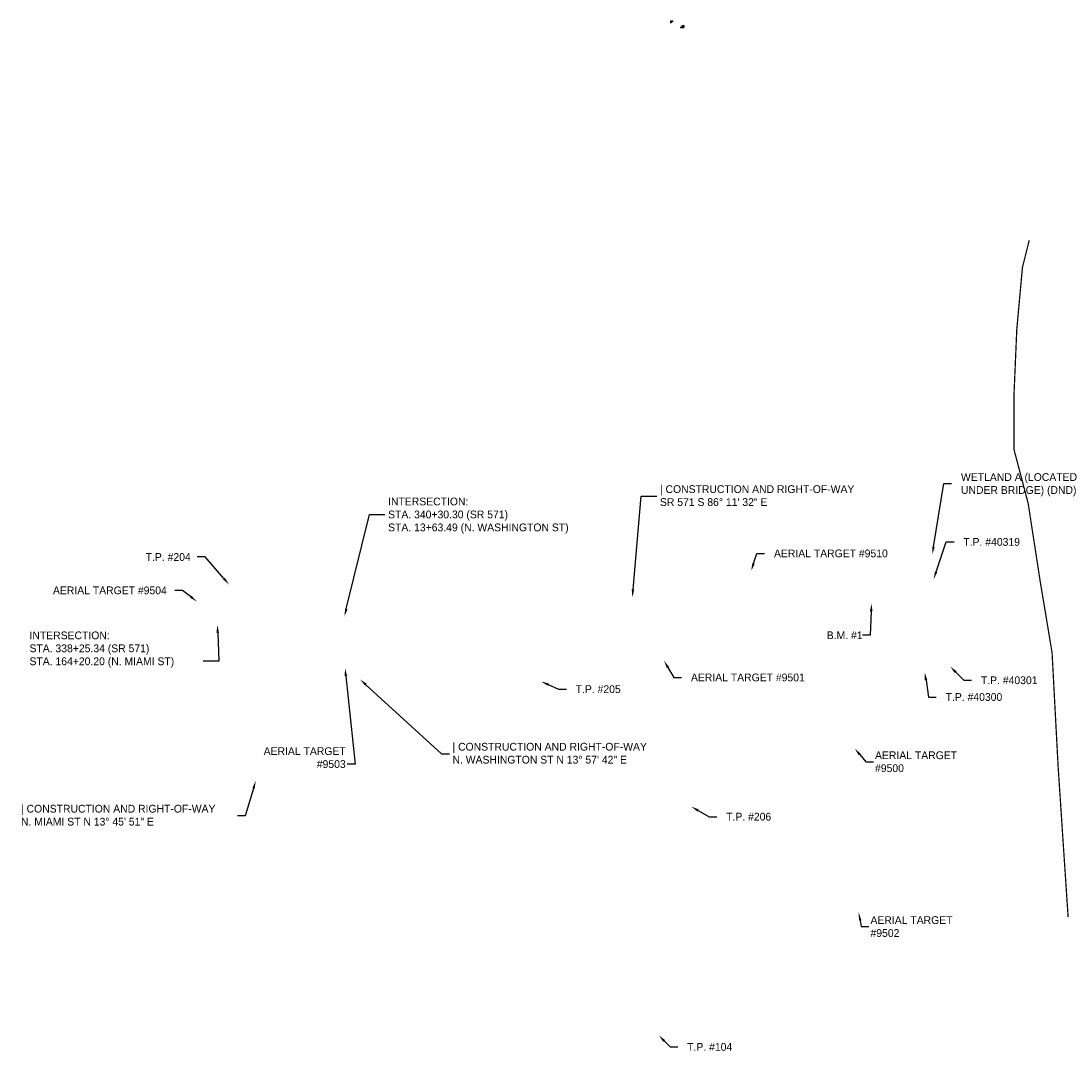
# Model space of a CAD drawing. Header units: feet. Extents: x 1455720 to 1471201, y 719875 to 721556.
# Tile 1 of 4: x 1455720 to 1457409, y 719875 to 721556. Entities that reach past the tile are written whole.
import ezdxf
from ezdxf import colors
from ezdxf.entities.mleader import LeaderData, LeaderLine
from ezdxf.math import Vec2, Vec3

# ---------------------------------------------------------------- set-up
doc = ezdxf.new("R2010")
doc.units = ezdxf.units.FT
doc.header["$MEASUREMENT"] = 0
doc.layers.add('P-Pavement', color=6, linetype='Continuous')
doc.layers.add('SH_Data', color=7, linetype='Continuous')
doc.styles.add('Slanted-Normal', font='font31.shx', dxfattribs={"height": 0.14})

msp = doc.modelspace()

# ---------------------------------------------------------------- linework, layer by layer
at = {"layer": 'P-Pavement', "color": 5, "linetype": 'Continuous', "ltscale": 100, "const_width": 2}
msp.add_lwpolyline([(1457404, 720114.5), (1457387.9, 720356.6), (1457378.2, 720539.7), (1457359, 720655.3), (1457339.7, 720780.3), (1457316.8, 720867.2), (1457316.8, 720951.2), (1457321.4, 721059.3), (1457330.5, 721159.5), (1457341.5, 721203.5)], dxfattribs=at)
at = {"layer": 'SH_Data'}
for points in [[(1456765.3, 721552.8), (1456765.3, 721556.1)], [(1456765.3, 721556.1), (1456767.6, 721556.1), (1456767.8, 721555.9), (1456767.6, 721555.7), (1456765.3, 721555.7)], [(1456765.3, 721555.4), (1456767.6, 721555.4), (1456767.8, 721555.2), (1456767.6, 721555), (1456765.3, 721555)], [(1456765.3, 721554.4), (1456766.5, 721554.4), (1456766.7, 721554.5), (1456766.5, 721554.7), (1456765.3, 721554.7)], [(1456780.4, 721546.1), (1456785.5, 721546.1)], [(1456780.6, 721545.8), (1456785.9, 721545.8)], [(1456785.5, 721547.4), (1456783.2, 721547.4), (1456783, 721547.6), (1456783.2, 721547.8), (1456785.5, 721547.8)], [(1456785.9, 721548.2), (1456783.6, 721548.2), (1456783.4, 721548.4), (1456783.6, 721548.7), (1456785.9, 721548.7)], [(1456785.5, 721546.8), (1456784.3, 721546.8), (1456784.1, 721547), (1456784.3, 721547.1), (1456785.5, 721547.1)], [(1456785.5, 721547.8), (1456785.5, 721546.1)], [(1456785.9, 721548.7), (1456785.9, 721545.8)]]:
    msp.add_lwpolyline(points, dxfattribs=at)

# ---------------------------------------------------------------- texts
at = {"layer": 'SH_Data', "char_height": 0.125, "width": 3.5, "attachment_point": 5, "style": 'Slanted-Normal'}
for s, insert in [('E210154', (1456766, 721554.5)), ('BEGIN PROJECT:', (1456766.5, 721556)), ('STA. 23+00.00', (1456766.5, 721555.8)), ('STA. 23+00.00', (1456766.5, 721555.1)), ('BEGIN WORK:', (1456766.5, 721555.3)), ('END PROJECT:', (1456784.3, 721547.7)), ('STA. 66+53.85', (1456784.3, 721547.5)), ('STA. 66+70.40', (1456784.7, 721548.3)), ('END WORK:', (1456784.7, 721548.5)), ('E210154', (1456784.8, 721547))]:
    msp.add_mtext(s, dxfattribs=dict(at, insert=insert))

# ---------------------------------------------------------------- leaders
ml = msp.add_multileader_mtext('Standard')
ml.set_content('\\pxi-3,l4,t4;WETLAND A (LOCATED \\PUNDER BRIDGE) (DND)', color=256, style='Slanted-Normal')
ml.set_leader_properties()
ml.build(insert=Vec2(0, 0))
ml.multileader.update_dxf_attribs({"text_left_attachment_type": 2, "text_right_attachment_type": 2, "dogleg_length": 0.125, "arrow_head_size": 12.5, "scale": 100})
ctx = ml.context
ctx.base_point, ctx.scale, ctx.char_height, ctx.arrow_head_size, ctx.landing_gap_size, ctx.plane_origin = Vec3(1457216.7, 720812.1, 801.1), 100, 12.5, 12.5, 2.5, Vec3(1457290, 720565.3, 801.1)
ctx.left_attachment, ctx.right_attachment = 2, 2
notes = []
notes.append((ctx, [(1, (1, 1, 0), (1457204.2, 720812.1, 801.1), (1, 0), 12.5, [(0, [(1457185.4, 720697.7, 801.1)], 0, [])])]))
ctx.mtext.insert, ctx.mtext.flow_direction = Vec3(1457219.2, 720828.7, 801.1), 5
ml = msp.add_multileader_mtext('Standard')
ml.set_content('| CONSTRUCTION AND RIGHT-OF-WAY\\PSR 571 S 86%%D 11\' 32" E', color=256, style='Slanted-Normal')
ml.set_leader_properties()
ml.build(insert=Vec2(0, 0))
ml.multileader.update_dxf_attribs({"text_left_attachment_type": 2, "text_right_attachment_type": 2, "dogleg_length": 0.25, "arrow_head_size": 12.5, "scale": 100})
ctx = ml.context
ctx.base_point, ctx.scale, ctx.char_height, ctx.arrow_head_size, ctx.landing_gap_size, ctx.plane_origin = Vec3(1456742.6, 720791.7), 100, 12.5, 12.5, 5, Vec3(1457052.5, 720885.1)
ctx.left_attachment, ctx.right_attachment = 2, 2
notes.append((ctx, [(1, (1, 1, 0), (1456717.6, 720791.7), (1, 0), 25, [(0, [(1456703.2, 720629)], 0, [])])]))
ctx.mtext.insert, ctx.mtext.flow_direction = Vec3(1456747.6, 720809.3), 5
ml = msp.add_multileader_mtext('Standard')
ml.set_content('INTERSECTION:\\PSTA. 340+30.30 (SR 571)\\PSTA. 13+63.49 (N. WASHINGTON ST)', color=256, style='Slanted-Normal')
ml.set_leader_properties()
ml.build(insert=Vec2(0, 0))
ml.multileader.update_dxf_attribs({"text_left_attachment_type": 2, "text_right_attachment_type": 2, "dogleg_length": 0.25, "arrow_head_size": 12.5, "scale": 100})
ctx = ml.context
ctx.base_point, ctx.scale, ctx.char_height, ctx.arrow_head_size, ctx.landing_gap_size, ctx.plane_origin = Vec3(1456305.5, 720762.3), 100, 12.5, 12.5, 5, Vec3(1456574.9, 720944.3)
ctx.left_attachment, ctx.right_attachment = 2, 2
notes.append((ctx, [(1, (1, 1, 0), (1456280.5, 720762.3), (1, 0), 25, [(0, [(1456240.3, 720598.2)], 0, [])])]))
ctx.mtext.insert, ctx.mtext.flow_direction = Vec3(1456310.5, 720789.4), 5
ml = msp.add_multileader_mtext('Standard')
ml.set_content('\\pxi-3,l4,t4;T.P. #40319', color=256, style='Slanted-Normal')
ml.set_leader_properties()
ml.build(insert=Vec2(0, 0))
ml.multileader.update_dxf_attribs({"text_left_attachment_type": 2, "text_right_attachment_type": 2, "dogleg_length": 0.125, "arrow_head_size": 12.5, "scale": 100})
ctx = ml.context
ctx.base_point, ctx.scale, ctx.char_height, ctx.arrow_head_size, ctx.landing_gap_size, ctx.plane_origin = Vec3(1457220.5, 720718.1, 782), 100, 12.5, 12.5, 2.5, Vec3(1457292.4, 720525.7, 782)
ctx.left_attachment, ctx.right_attachment = 2, 2
notes.append((ctx, [(1, (1, 1, 0), (1457208, 720718.1, 782), (1, 0), 12.5, [(0, [(1457187.7, 720658.1, 782)], 0, [])])]))
ctx.mtext.insert, ctx.mtext.flow_direction = Vec3(1457223, 720724.4, 782), 5
ml = msp.add_multileader_mtext('Standard')
ml.set_content('\\pxi-3,l4,t4;T.P. #204', color=256, style='Slanted-Normal')
ml.set_leader_properties()
ml.build(insert=Vec2(0, 0))
ml.multileader.update_dxf_attribs({"text_left_attachment_type": 2, "text_right_attachment_type": 2, "dogleg_length": 0.125, "arrow_head_size": 12.5, "scale": 100})
ctx = ml.context
ctx.base_point, ctx.scale, ctx.char_height, ctx.arrow_head_size, ctx.landing_gap_size, ctx.plane_origin = Vec3(1455905.7, 720693.9, 782), 100, 12.5, 12.5, 2.5, Vec3(1456113.6, 720569.9, 782)
ctx.left_attachment, ctx.right_attachment = 2, 2
notes.append((ctx, [(0, (1, 1, 0), (1456016.2, 720693.9, 782), (-1, 0), 12.5, [(0, [(1456054.7, 720649.7, 782)], 0, [])])]))
ctx.mtext.insert, ctx.mtext.flow_direction = Vec3(1455908.2, 720700.1, 782), 5
ml = msp.add_multileader_mtext('Standard')
ml.set_content('\\pxi-3,l4,t4;AERIAL TARGET #9510', color=256, style='Slanted-Normal')
ml.set_leader_properties()
ml.build(insert=Vec2(0, 0))
ml.multileader.update_dxf_attribs({"text_left_attachment_type": 2, "text_right_attachment_type": 2, "dogleg_length": 0.125, "arrow_head_size": 12.5, "scale": 100})
ctx = ml.context
ctx.base_point, ctx.scale, ctx.char_height, ctx.arrow_head_size, ctx.landing_gap_size, ctx.plane_origin = Vec3(1456916, 720699.7, 782), 100, 12.5, 12.5, 2.5, Vec3(1456908.2, 720652.6, 782)
ctx.left_attachment, ctx.right_attachment = 2, 2
notes.append((ctx, [(1, (1, 1, 0), (1456903.5, 720699.7, 782), (1, 0), 12.5, [(0, [(1456894.3, 720671.7, 782)], 0, [])])]))
ctx.mtext.insert, ctx.mtext.flow_direction = Vec3(1456918.5, 720705.9, 782), 5
ml = msp.add_multileader_mtext('Standard')
ml.set_content('\\pxi-3,l4,t4;AERIAL TARGET #9504', color=256, style='Slanted-Normal')
ml.set_leader_properties()
ml.build(insert=Vec2(0, 0))
ml.multileader.update_dxf_attribs({"text_left_attachment_type": 2, "text_right_attachment_type": 2, "dogleg_length": 0.125, "arrow_head_size": 12.5, "scale": 100})
ctx = ml.context
ctx.base_point, ctx.scale, ctx.char_height, ctx.arrow_head_size, ctx.landing_gap_size, ctx.plane_origin = Vec3(1455756.6, 720640.2, 782), 100, 12.5, 12.5, 2.5, Vec3(1455810.1, 720514.1, 782)
ctx.left_attachment, ctx.right_attachment = 2, 2
notes.append((ctx, [(0, (1, 1, 0), (1455979.9, 720640.2, 782), (-1, 0), 12.5, [(0, [(1456002.8, 720622.4, 782)], 0, [])])]))
ctx.mtext.insert, ctx.mtext.flow_direction = Vec3(1455759.1, 720646.4, 782), 5
ml = msp.add_multileader_mtext('Standard')
ml.set_content('\\pxi-3,l4,t4;B.M. #1', color=256, style='Slanted-Normal')
ml.set_leader_properties()
ml.build(insert=Vec2(0, 0))
ml.multileader.update_dxf_attribs({"text_left_attachment_type": 2, "text_right_attachment_type": 2, "dogleg_length": 0.125, "arrow_head_size": 12.5, "scale": 100})
ctx = ml.context
ctx.base_point, ctx.scale, ctx.char_height, ctx.arrow_head_size, ctx.landing_gap_size, ctx.plane_origin = Vec3(1457000.9, 720568, 782), 100, 12.5, 12.5, 2.5, Vec3(1457168.9, 720414.5, 782)
ctx.left_attachment, ctx.right_attachment = 2, 2
notes.append((ctx, [(0, (1, 1, 0), (1457085.6, 720568, 782), (-1, 0), 12.5, [(0, [(1457087.9, 720618.9, 782)], 0, [])])]))
ctx.mtext.insert, ctx.mtext.flow_direction = Vec3(1457003.4, 720574.2, 782), 5
ml = msp.add_multileader_mtext('Standard')
ml.set_content('INTERSECTION:\\PSTA. 338+25.34 (SR 571)\\PSTA. 164+20.20 (N. MIAMI ST)', color=256, style='Slanted-Normal')
ml.set_leader_properties()
ml.build(insert=Vec2(0, 0))
ml.multileader.update_dxf_attribs({"text_left_attachment_type": 2, "text_right_attachment_type": 3, "dogleg_length": 0.25, "arrow_head_size": 12.5, "scale": 100})
ctx = ml.context
ctx.base_point, ctx.scale, ctx.char_height, ctx.arrow_head_size, ctx.landing_gap_size, ctx.plane_origin = Vec3(1455728.8, 720546.9), 100, 12.5, 12.5, 5, Vec3(1456041.7, 720697.9)
ctx.left_attachment, ctx.right_attachment = 2, 3
notes.append((ctx, [(0, (1, 1, 0), (1456038.1, 720526.1), (-1, 0), 25, [(0, [(1456036, 720584.6)], 0, [])])]))
ctx.mtext.insert, ctx.mtext.flow_direction = Vec3(1455733.8, 720574), 5
ml = msp.add_multileader_mtext('Standard')
ml.set_content('\\pxi-3,l4,t4;AERIAL TARGET #9501', color=256, style='Slanted-Normal')
ml.set_leader_properties()
ml.build(insert=Vec2(0, 0))
ml.multileader.update_dxf_attribs({"text_left_attachment_type": 2, "text_right_attachment_type": 2, "dogleg_length": 0.125, "arrow_head_size": 12.5, "scale": 100})
ctx = ml.context
ctx.base_point, ctx.scale, ctx.char_height, ctx.arrow_head_size, ctx.landing_gap_size, ctx.plane_origin = Vec3(1456782.5, 720500.1, 782), 100, 12.5, 12.5, 2.5, Vec3(1456848.1, 720329.1, 782)
ctx.left_attachment, ctx.right_attachment = 2, 2
notes.append((ctx, [(1, (1, 1, 0), (1456770, 720500.1, 782), (1, 0), 12.5, [(0, [(1456754.1, 720527, 782)], 0, [])])]))
ctx.mtext.insert, ctx.mtext.flow_direction = Vec3(1456785, 720506.3, 782), 5
ml = msp.add_multileader_mtext('Standard')
ml.set_content('AERIAL TARGET\\P#9503', color=256, style='Slanted-Normal')
ml.set_leader_properties()
ml.build(insert=Vec2(0, 0))
ml.multileader.update_dxf_attribs({"text_left_attachment_type": 2, "text_right_attachment_type": 3, "dogleg_length": 0.125, "arrow_head_size": 12.5, "scale": 100})
ctx = ml.context
ctx.base_point, ctx.scale, ctx.char_height, ctx.arrow_head_size, ctx.landing_gap_size, ctx.plane_origin = Vec3(1456099.5, 720371.1, 782), 100, 12.5, 12.5, 2.5, Vec3(1456312.9, 720216.3, 782)
ctx.left_attachment, ctx.right_attachment, ctx.text_align_type = 2, 3, 2
notes.append((ctx, [(0, (1, 1, 0), (1456257.3, 720360.7, 782), (-1, 0), 12.5, [(0, [(1456241.3, 720514.8, 782)], 0, [])])]))
ctx.mtext.insert, ctx.mtext.alignment, ctx.mtext.flow_direction = Vec3(1456242.3, 720387.8, 782), 3, 5
ml = msp.add_multileader_mtext('Standard')
ml.set_content('\\pxi-3,l4,t4;T.P. #40301', color=256, style='Slanted-Normal')
ml.set_leader_properties()
ml.build(insert=Vec2(0, 0))
ml.multileader.update_dxf_attribs({"text_left_attachment_type": 2, "text_right_attachment_type": 2, "dogleg_length": 0.125, "arrow_head_size": 12.5, "scale": 100})
ctx = ml.context
ctx.base_point, ctx.scale, ctx.char_height, ctx.arrow_head_size, ctx.landing_gap_size, ctx.plane_origin = Vec3(1457248.7, 720495.6, 782), 100, 12.5, 12.5, 2.5, Vec3(1457320.5, 720303.2, 782)
ctx.left_attachment, ctx.right_attachment = 2, 2
notes.append((ctx, [(1, (1, 1, 0), (1457236.2, 720495.6, 782), (1, 0), 12.5, [(0, [(1457214.4, 720517.6, 782)], 0, [])])]))
ctx.mtext.insert, ctx.mtext.flow_direction = Vec3(1457251.2, 720501.8, 782), 5
ml = msp.add_multileader_mtext('Standard')
ml.set_content('| CONSTRUCTION AND RIGHT-OF-WAY\\PN. WASHINGTON ST N 13%%D 57\' 42" E', color=256, style='Slanted-Normal')
ml.set_leader_properties()
ml.build(insert=Vec2(0, 0))
ml.multileader.update_dxf_attribs({"text_left_attachment_type": 2, "text_right_attachment_type": 2, "dogleg_length": 0.125, "arrow_head_size": 12.5, "scale": 100})
ctx = ml.context
ctx.base_point, ctx.scale, ctx.char_height, ctx.arrow_head_size, ctx.landing_gap_size, ctx.plane_origin = Vec3(1456409, 720377.3), 100, 12.5, 12.5, 5, Vec3(1456336.7, 720240.6)
ctx.left_attachment, ctx.right_attachment = 2, 2
notes.append((ctx, [(1, (1, 1, 0), (1456396.5, 720377.3), (1, 0), 12.5, [(0, [(1456265.5, 720496.9)], 0, [])])]))
ctx.mtext.insert, ctx.mtext.flow_direction = Vec3(1456414, 720394.9), 5
ml = msp.add_multileader_mtext('Standard')
ml.set_content('\\pxi-3,l4,t4;T.P. #205', color=256, style='Slanted-Normal')
ml.set_leader_properties()
ml.build(insert=Vec2(0, 0))
ml.multileader.update_dxf_attribs({"text_left_attachment_type": 2, "text_right_attachment_type": 2, "dogleg_length": 0.125, "arrow_head_size": 12.5, "scale": 100})
ctx = ml.context
ctx.base_point, ctx.scale, ctx.char_height, ctx.arrow_head_size, ctx.landing_gap_size, ctx.plane_origin = Vec3(1456597.1, 720481.2, 782), 100, 12.5, 12.5, 2.5, Vec3(1456652, 720289.6, 782)
ctx.left_attachment, ctx.right_attachment = 2, 2
notes.append((ctx, [(1, (1, 1, 0), (1456584.6, 720481.2, 782), (1, 0), 12.5, [(0, [(1456556.5, 720493.6, 782)], 0, [])])]))
ctx.mtext.insert, ctx.mtext.flow_direction = Vec3(1456599.6, 720487.5, 782), 5
ml = msp.add_multileader_mtext('Standard')
ml.set_content('\\pxi-3,l4,t4;T.P. #40300', color=256, style='Slanted-Normal')
ml.set_leader_properties()
ml.build(insert=Vec2(0, 0))
ml.multileader.update_dxf_attribs({"text_left_attachment_type": 2, "text_right_attachment_type": 2, "dogleg_length": 0.125, "arrow_head_size": 12.5, "scale": 100})
ctx = ml.context
ctx.base_point, ctx.scale, ctx.char_height, ctx.arrow_head_size, ctx.landing_gap_size, ctx.plane_origin = Vec3(1457192, 720468.6, 782), 100, 12.5, 12.5, 2.5, Vec3(1457263.8, 720276.2, 782)
ctx.left_attachment, ctx.right_attachment = 2, 2
notes.append((ctx, [(1, (1, 1, 0), (1457179.5, 720468.6, 782), (1, 0), 12.5, [(0, [(1457173.6, 720507.9, 782)], 0, [])])]))
ctx.mtext.insert, ctx.mtext.flow_direction = Vec3(1457194.5, 720474.9, 782), 5
ml = msp.add_multileader_mtext('Standard')
ml.set_content('AERIAL TARGET\\P#9500', color=256, style='Slanted-Normal')
ml.set_leader_properties()
ml.build(insert=Vec2(0, 0))
ml.multileader.update_dxf_attribs({"text_left_attachment_type": 2, "text_right_attachment_type": 3, "dogleg_length": 0.125, "arrow_head_size": 12.5, "scale": 100})
ctx = ml.context
ctx.base_point, ctx.scale, ctx.char_height, ctx.arrow_head_size, ctx.landing_gap_size, ctx.plane_origin = Vec3(1457091, 720364.6, 782), 100, 12.5, 12.5, 2.5, Vec3(1457113.6, 720157.3, 782)
ctx.left_attachment, ctx.right_attachment = 2, 3
notes.append((ctx, [(1, (1, 1, 0), (1457078.5, 720364.6, 782), (1, 0), 12.5, [(0, [(1457060.9, 720385.7, 782)], 0, [])])]))
ctx.mtext.insert, ctx.mtext.flow_direction = Vec3(1457093.5, 720381.2, 782), 5
ml = msp.add_multileader_mtext('Standard')
ml.set_content('| CONSTRUCTION AND RIGHT-OF-WAY\\PN. MIAMI ST N 13%%D 45\' 51" E', color=256, style='Slanted-Normal')
ml.set_leader_properties()
ml.build(insert=Vec2(0, 0))
ml.multileader.update_dxf_attribs({"text_left_attachment_type": 2, "text_right_attachment_type": 2, "dogleg_length": 0.125, "arrow_head_size": 12.5, "scale": 100})
ctx = ml.context
ctx.base_point, ctx.scale, ctx.char_height, ctx.arrow_head_size, ctx.landing_gap_size, ctx.plane_origin = Vec3(1455715.2, 720277.6), 100, 12.5, 12.5, 5, Vec3(1456107.9, 720301.3)
ctx.left_attachment, ctx.right_attachment = 2, 2
notes.append((ctx, [(0, (1, 1, 0), (1456080.7, 720277.6), (-1, 0), 12.5, [(0, [(1456097.6, 720333.5)], 0, [])])]))
ctx.mtext.insert, ctx.mtext.flow_direction = Vec3(1455720.2, 720295.2), 5
ml = msp.add_multileader_mtext('Standard')
ml.set_content('\\pxi-3,l4,t4;T.P. #206', color=256, style='Slanted-Normal')
ml.set_leader_properties()
ml.build(insert=Vec2(0, 0))
ml.multileader.update_dxf_attribs({"text_left_attachment_type": 2, "text_right_attachment_type": 2, "dogleg_length": 0.125, "arrow_head_size": 12.5, "scale": 100})
ctx = ml.context
ctx.base_point, ctx.scale, ctx.char_height, ctx.arrow_head_size, ctx.landing_gap_size, ctx.plane_origin = Vec3(1456839.1, 720276.1, 782), 100, 12.5, 12.5, 2.5, Vec3(1456899.7, 720080.2, 782)
ctx.left_attachment, ctx.right_attachment = 2, 2
notes.append((ctx, [(1, (1, 1, 0), (1456826.6, 720276.1, 782), (1, 0), 12.5, [(0, [(1456798.2, 720292.2, 782)], 0, [])])]))
ctx.mtext.insert, ctx.mtext.flow_direction = Vec3(1456841.6, 720282.4, 782), 5
ml = msp.add_multileader_mtext('Standard')
ml.set_content('AERIAL TARGET\\P#9502', color=256, style='Slanted-Normal')
ml.set_leader_properties()
ml.build(insert=Vec2(0, 0))
ml.multileader.update_dxf_attribs({"text_left_attachment_type": 2, "text_right_attachment_type": 3, "dogleg_length": 0.125, "arrow_head_size": 12.5, "scale": 100})
ctx = ml.context
ctx.base_point, ctx.scale, ctx.char_height, ctx.arrow_head_size, ctx.landing_gap_size, ctx.plane_origin = Vec3(1457083.7, 720099.4, 782), 100, 12.5, 12.5, 2.5, Vec3(1457118.4, 719921.2, 782)
ctx.left_attachment, ctx.right_attachment = 2, 3
notes.append((ctx, [(1, (1, 1, 0), (1457071.2, 720099.4, 782), (1, 0), 12.5, [(0, [(1457067.4, 720121.6, 782)], 0, [])])]))
ctx.mtext.insert, ctx.mtext.flow_direction = Vec3(1457086.2, 720116, 782), 5
ml = msp.add_multileader_mtext('Standard')
ml.set_content('\\pxi-3,l4,t4;T.P. #104', color=256, style='Slanted-Normal')
ml.set_leader_properties()
ml.build(insert=Vec2(0, 0))
ml.multileader.update_dxf_attribs({"text_left_attachment_type": 2, "text_right_attachment_type": 2, "dogleg_length": 0.125, "arrow_head_size": 12.5, "scale": 100})
ctx = ml.context
ctx.base_point, ctx.scale, ctx.char_height, ctx.arrow_head_size, ctx.landing_gap_size, ctx.plane_origin = Vec3(1456776.4, 719905.7, 782), 100, 12.5, 12.5, 2.5, Vec3(1456848.2, 719713.3, 782)
ctx.left_attachment, ctx.right_attachment = 2, 2
notes.append((ctx, [(1, (1, 1, 0), (1456763.9, 719905.7, 782), (1, 0), 12.5, [(0, [(1456745.8, 719924.2, 782)], 0, [])])]))
ctx.mtext.insert, ctx.mtext.flow_direction = Vec3(1456778.9, 719912, 782), 5
for ctx, leaders in notes:
    for number, flags, end, landing, length, lines in leaders:
        leader = LeaderData()
        leader.index, (leader.has_last_leader_line, leader.has_dogleg_vector, leader.attachment_direction) = number, flags
        leader.last_leader_point, leader.dogleg_vector, leader.dogleg_length = Vec3(end), Vec3(landing), length
        for number, points, colour, breaks in lines:
            line = LeaderLine()
            line.index, line.vertices, line.color, line.breaks = number, Vec3.list(points), colors.encode_raw_color(colour), breaks
            leader.lines.append(line)
        ctx.leaders.append(leader)

doc.saveas('drawing.dxf')
